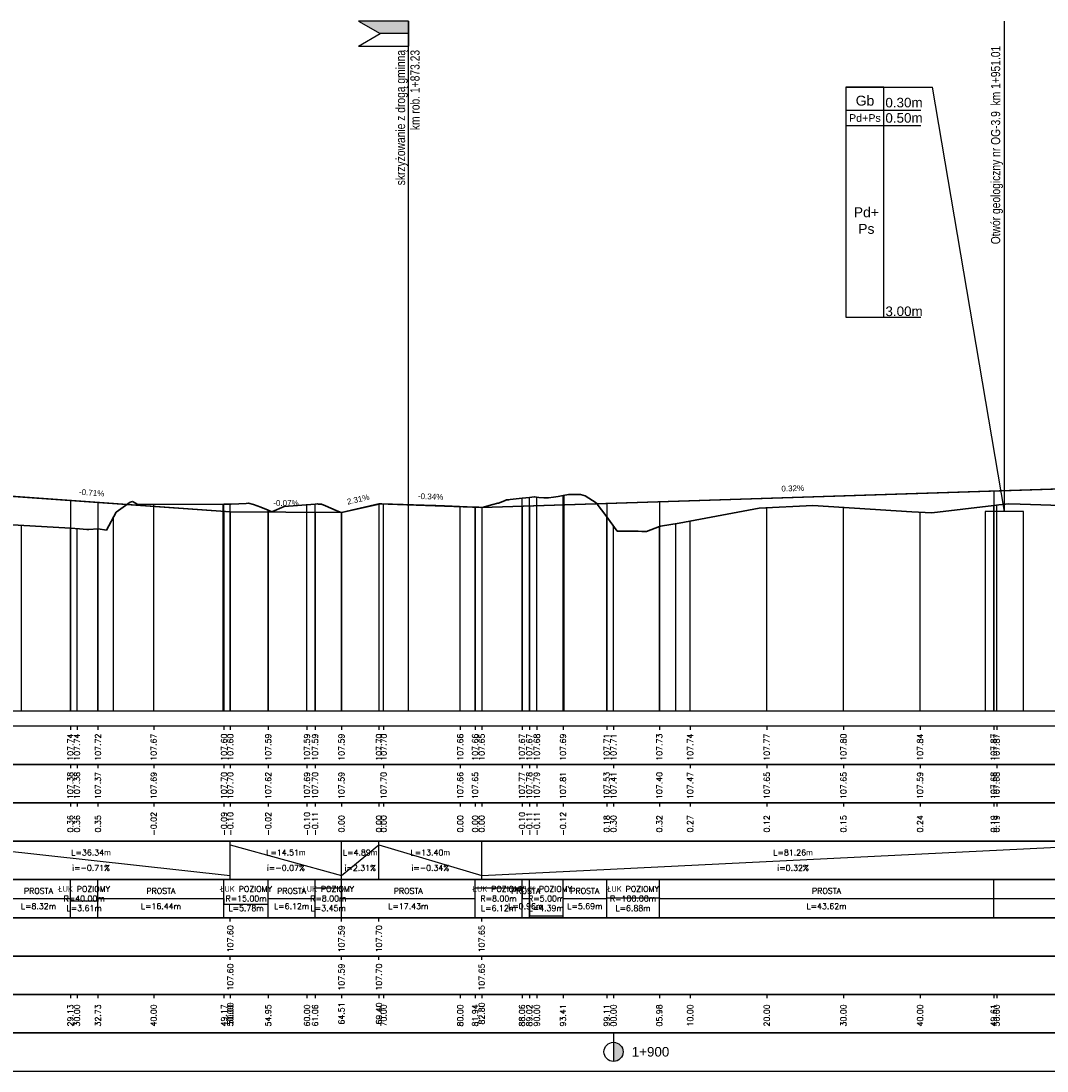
# Model space of a CAD drawing. Extents: x 7529714 to 7537797, y 5723889 to 5727796.
# Tile 15 of 28: x 7535118 to 7535252, y 5725349 to 5725486. Entities that reach past the tile are written whole.
import ezdxf
from ezdxf.enums import TextEntityAlignment as Align

# ---------------------------------------------------------------- set-up
doc = ezdxf.new("R2010")
doc.units = 0
for name, color, linetype in [('C-DROGI-PROFILE', 7, 'Continuous'), ('C-DROGI-PROFILE-ETYKIETY', 7, 'Continuous'), ('D-geologia', 150, 'Continuous'), ('Niw-opis', 2, 'Continuous'), ('Niw-opisy-skrzyzowania', 10, 'Continuous')]:
    doc.layers.add(name, color=color, linetype=linetype)
doc.styles.add('ARIAL', font='arial.ttf', dxfattribs={"height": 1})
doc.styles.get("Standard").update_dxf_attribs({"font": 'arial.ttf'})

# ---------------------------------------------------------------- blocks, each defined once
blk = doc.blocks.new('flaga_lewa')
at = {"linetype": 'ByBlock', "lineweight": -2}
blk.add_hatch(color=0, dxfattribs=at).paths.add_polyline_path([(0, 0.5), (0, 1), (2, 1), (1.134, 0.5)])
at = {"color": 0, "linetype": 'ByBlock', "lineweight": -2}
for p, q in [((0, 1), (0, 0)), ((0, 1), (2, 1)), ((2, 1), (1.13, 0.498)), ((0, 0.5), (1.134, 0.5)), ((2, 0), (1.13, 0.502)), ((2, 0), (0, 0))]:
    blk.add_line(p, q, dxfattribs=at)
blk = doc.blocks.new('kilometraz')
at = {"linetype": 'ByBlock', "lineweight": -2}
blk.add_hatch(color=0, dxfattribs=at).paths.add_polyline_path([(0, -0.5, 0.414214), (0.5, 0, 0.414214), (0, 0.5)])
at = {"color": 0, "linetype": 'ByBlock', "lineweight": -2}
blk.add_line((0, 0.5), (0, -0.5), dxfattribs=at)
blk.add_circle((0, 0), 0.5, dxfattribs=at)

msp = doc.modelspace()

# ---------------------------------------------------------------- linework, layer by layer
at = {"layer": 'C-DROGI-PROFILE', "color": 12, "linetype": 'Continuous', "lineweight": 30, "true_color": 0xdb0000}
for p, q in [((7535178.541, 5725422.403), (7535259.797, 5725424.989)), ((7535109.398, 5725424.401), (7535145.741, 5725421.833)), ((7535145.741, 5725421.833), (7535160.249, 5725421.728)), ((7535160.249, 5725421.728), (7535165.138, 5725422.855)), ((7535165.138, 5725422.855), (7535178.541, 5725422.403))]:
    msp.add_line(p, q, dxfattribs=at)
at = {"layer": 'C-DROGI-PROFILE', "color": 98, "linetype": 'Continuous', "lineweight": 30, "true_color": 0x006100}
for p, q in [((7535132.677, 5725423.075), (7535132.967, 5725423.18)), ((7535132.967, 5725423.18), (7535133.681, 5725422.764)), ((7535180.743, 5725422.978), (7535181.508, 5725423.27)), ((7535181.508, 5725423.27), (7535181.793, 5725423.374)), ((7535181.793, 5725423.374), (7535182.064, 5725423.388)), ((7535182.064, 5725423.388), (7535182.273, 5725423.419)), ((7535182.273, 5725423.419), (7535183.037, 5725423.519)), ((7535183.037, 5725423.519), (7535183.802, 5725423.602)), ((7535183.802, 5725423.602), (7535184.763, 5725423.697)), ((7535184.763, 5725423.697), (7535185.39, 5725423.767)), ((7535185.39, 5725423.767), (7535185.429, 5725423.773)), ((7535185.429, 5725423.773), (7535186.018, 5725423.7)), ((7535186.018, 5725423.7), (7535186.645, 5725423.664)), ((7535186.645, 5725423.664), (7535187.272, 5725423.67)), ((7535187.272, 5725423.67), (7535187.9, 5725423.719)), ((7535187.9, 5725423.719), (7535188.527, 5725423.81)), ((7535188.527, 5725423.81), (7535189.154, 5725423.941)), ((7535189.154, 5725423.941), (7535189.849, 5725424.107)), ((7535189.849, 5725424.107), (7535191.434, 5725424.104)), ((7535191.434, 5725424.104), (7535192.026, 5725423.931)), ((7535192.026, 5725423.931), (7535193.458, 5725422.987)), ((7535130.829, 5725421.776), (7535132.677, 5725423.075)), ((7535133.681, 5725422.764), (7535144.911, 5725422.822)), ((7535144.911, 5725422.822), (7535145.874, 5725422.837)), ((7535145.874, 5725422.837), (7535146.836, 5725422.871)), ((7535146.836, 5725422.871), (7535147.799, 5725422.924)), ((7535147.799, 5725422.924), (7535148.099, 5725422.946)), ((7535148.099, 5725422.946), (7535148.761, 5725422.768)), ((7535148.761, 5725422.768), (7535149.724, 5725422.434)), ((7535149.724, 5725422.434), (7535150.686, 5725422.029)), ((7535150.686, 5725422.029), (7535151.152, 5725421.815)), ((7535151.152, 5725421.815), (7535152.754, 5725422.534)), ((7535152.754, 5725422.534), (7535156.803, 5725422.837)), ((7535156.803, 5725422.837), (7535157.131, 5725422.867)), ((7535157.131, 5725422.867), (7535157.237, 5725422.838)), ((7535157.237, 5725422.838), (7535157.492, 5725422.825)), ((7535157.492, 5725422.825), (7535157.636, 5725422.823)), ((7535157.636, 5725422.823), (7535158.182, 5725422.593)), ((7535158.182, 5725422.593), (7535158.871, 5725422.298)), ((7535158.871, 5725422.298), (7535159.56, 5725422.001)), ((7535159.56, 5725422.001), (7535160.213, 5725421.72)), ((7535160.249, 5725421.728), (7535164.753, 5725422.758)), ((7535164.753, 5725422.758), (7535165.112, 5725422.824)), ((7535165.112, 5725422.824), (7535165.138, 5725422.855)), ((7535165.138, 5725422.855), (7535165.505, 5725422.85)), ((7535165.505, 5725422.85), (7535172.413, 5725422.667)), ((7535172.413, 5725422.667), (7535172.558, 5725422.647)), ((7535172.558, 5725422.647), (7535173.697, 5725422.604)), ((7535173.697, 5725422.604), (7535177.631, 5725422.418)), ((7535177.631, 5725422.418), (7535177.684, 5725422.417)), ((7535177.684, 5725422.417), (7535178.177, 5725422.415)), ((7535178.177, 5725422.415), (7535178.449, 5725422.374)), ((7535178.449, 5725422.374), (7535178.489, 5725422.368)), ((7535178.489, 5725422.368), (7535179.213, 5725422.575)), ((7535179.213, 5725422.575), (7535179.978, 5725422.777)), ((7535179.978, 5725422.777), (7535180.636, 5725422.936)), ((7535180.636, 5725422.936), (7535180.743, 5725422.978)), ((7535193.458, 5725422.987), (7535194.849, 5725421.17)), ((7535204.299, 5725420.343), (7535214.765, 5725422.306)), ((7535214.765, 5725422.306), (7535221.742, 5725422.668)), ((7535221.742, 5725422.668), (7535234.676, 5725421.844)), ((7535234.676, 5725421.844), (7535237.274, 5725421.689)), ((7535237.274, 5725421.689), (7535245.349, 5725422.641)), ((7535245.349, 5725422.641), (7535245.999, 5725422.718)), ((7535245.999, 5725422.718), (7535247.332, 5725422.881)), ((7535247.332, 5725422.881), (7535248.798, 5725422.816)), ((7535248.798, 5725422.816), (7535260.271, 5725422.476)), ((7535129.607, 5725419.447), (7535130.829, 5725421.776)), ((7535160.213, 5725421.72), (7535160.249, 5725421.728)), ((7535194.849, 5725421.17), (7535195.315, 5725420.581)), ((7535195.315, 5725420.581), (7535196.231, 5725419.298)), ((7535116.548, 5725420.194), (7535124.87, 5725419.679)), ((7535124.87, 5725419.679), (7535126.071, 5725419.599)), ((7535126.071, 5725419.599), (7535127.037, 5725419.526)), ((7535127.037, 5725419.526), (7535127.273, 5725419.538)), ((7535127.273, 5725419.538), (7535128.475, 5725419.593)), ((7535128.475, 5725419.593), (7535128.5, 5725419.594)), ((7535128.5, 5725419.594), (7535129.607, 5725419.447)), ((7535196.231, 5725419.298), (7535197.141, 5725419.296)), ((7535197.141, 5725419.296), (7535198.962, 5725419.301)), ((7535198.962, 5725419.301), (7535199.433, 5725419.277)), ((7535199.433, 5725419.277), (7535200.047, 5725419.249)), ((7535200.047, 5725419.249), (7535201.725, 5725419.911)), ((7535201.725, 5725419.911), (7535201.857, 5725419.964)), ((7535201.857, 5725419.964), (7535204.299, 5725420.343))]:
    msp.add_line(p, q, dxfattribs=at)
at = {"layer": 'C-DROGI-PROFILE', "color": 1, "linetype": 'Continuous', "lineweight": -3}
for p, q in [((7535183.802, 5725395.868), (7535183.802, 5725423.602)), ((7535184.763, 5725395.868), (7535184.763, 5725423.697)), ((7535185.741, 5725395.868), (7535185.741, 5725423.734)), ((7535189.154, 5725395.868), (7535189.154, 5725423.941)), ((7535189.288, 5725395.868), (7535189.288, 5725423.972)), ((7535135.741, 5725395.868), (7535135.741, 5725422.774)), ((7535144.809, 5725395.868), (7535144.809, 5725422.822)), ((7535144.911, 5725395.868), (7535144.911, 5725422.822)), ((7535145.741, 5725395.868), (7535145.741, 5725422.835)), ((7535150.686, 5725395.868), (7535150.686, 5725422.029)), ((7535155.741, 5725395.868), (7535155.741, 5725422.758)), ((7535156.803, 5725395.868), (7535156.803, 5725422.837)), ((7535165.741, 5725395.868), (7535165.741, 5725422.844)), ((7535175.741, 5725395.868), (7535175.741, 5725422.507)), ((7535177.684, 5725395.868), (7535177.684, 5725422.417)), ((7535215.741, 5725395.868), (7535215.741, 5725422.357)), ((7535225.741, 5725395.868), (7535225.741, 5725422.414)), ((7535245.349, 5725395.868), (7535245.349, 5725422.641)), ((7535245.741, 5725395.868), (7535245.741, 5725422.688)), ((7535130.502, 5725395.868), (7535130.502, 5725421.153)), ((7535160.249, 5725395.868), (7535160.249, 5725421.728)), ((7535194.849, 5725395.868), (7535194.849, 5725421.17)), ((7535205.741, 5725395.868), (7535205.741, 5725420.614)), ((7535235.741, 5725395.868), (7535235.741, 5725421.781)), ((7535118.476, 5725395.868), (7535118.476, 5725420.074)), ((7535124.87, 5725395.868), (7535124.87, 5725419.679)), ((7535125.741, 5725395.868), (7535125.741, 5725419.621)), ((7535128.475, 5725395.868), (7535128.475, 5725419.593)), ((7535195.741, 5725395.868), (7535195.741, 5725419.985)), ((7535201.725, 5725395.868), (7535201.725, 5725419.911)), ((7535203.883, 5725395.868), (7535203.883, 5725420.279)), ((7533295.241, 5725395.868), (7537726.805, 5725395.868)), ((7535124.87, 5725393.868), (7535124.87, 5725393.368)), ((7535125.741, 5725393.868), (7535125.741, 5725393.368)), ((7535128.475, 5725393.868), (7535128.475, 5725393.368)), ((7535135.741, 5725393.868), (7535135.741, 5725393.368)), ((7535144.911, 5725393.868), (7535144.911, 5725393.368)), ((7535145.741, 5725393.868), (7535145.741, 5725393.368)), ((7535150.686, 5725393.868), (7535150.686, 5725393.368)), ((7535155.741, 5725393.868), (7535155.741, 5725393.368)), ((7535156.803, 5725393.868), (7535156.803, 5725393.368)), ((7535160.249, 5725393.868), (7535160.249, 5725393.368)), ((7535165.138, 5725393.868), (7535165.138, 5725393.368)), ((7535165.741, 5725393.868), (7535165.741, 5725393.368)), ((7535175.741, 5725393.868), (7535175.741, 5725393.368)), ((7535177.684, 5725393.868), (7535177.684, 5725393.368)), ((7535178.541, 5725393.868), (7535178.541, 5725393.368)), ((7535183.802, 5725393.868), (7535183.802, 5725393.368)), ((7535184.763, 5725393.868), (7535184.763, 5725393.368)), ((7535185.741, 5725393.868), (7535185.741, 5725393.368)), ((7535189.154, 5725393.868), (7535189.154, 5725393.368)), ((7535194.849, 5725393.868), (7535194.849, 5725393.368)), ((7535195.741, 5725393.868), (7535195.741, 5725393.368)), ((7535201.725, 5725393.868), (7535201.725, 5725393.368)), ((7535205.741, 5725393.868), (7535205.741, 5725393.368)), ((7535215.741, 5725393.868), (7535215.741, 5725393.368)), ((7535225.741, 5725393.868), (7535225.741, 5725393.368)), ((7535235.741, 5725393.868), (7535235.741, 5725393.368)), ((7535245.349, 5725393.868), (7535245.349, 5725393.368)), ((7535245.741, 5725393.868), (7535245.741, 5725393.368)), ((7535124.87, 5725388.868), (7535124.87, 5725388.368)), ((7535125.741, 5725388.868), (7535125.741, 5725388.368)), ((7535128.475, 5725388.868), (7535128.475, 5725388.368)), ((7535135.741, 5725388.868), (7535135.741, 5725388.368)), ((7535144.911, 5725388.868), (7535144.911, 5725388.368)), ((7535145.741, 5725388.868), (7535145.741, 5725388.368)), ((7535150.686, 5725388.868), (7535150.686, 5725388.368)), ((7535155.741, 5725388.868), (7535155.741, 5725388.368)), ((7535156.803, 5725388.868), (7535156.803, 5725388.368)), ((7535165.741, 5725388.868), (7535165.741, 5725388.368)), ((7535175.741, 5725388.868), (7535175.741, 5725388.368)), ((7535183.802, 5725388.868), (7535183.802, 5725388.368)), ((7535184.763, 5725388.868), (7535184.763, 5725388.368)), ((7535185.741, 5725388.868), (7535185.741, 5725388.368)), ((7535195.741, 5725388.868), (7535195.741, 5725388.368)), ((7535205.741, 5725388.868), (7535205.741, 5725388.368)), ((7535215.741, 5725388.868), (7535215.741, 5725388.368)), ((7535225.741, 5725388.868), (7535225.741, 5725388.368)), ((7535235.741, 5725388.868), (7535235.741, 5725388.368)), ((7535245.741, 5725388.868), (7535245.741, 5725388.368)), ((7535124.87, 5725383.868), (7535124.87, 5725383.368)), ((7535125.741, 5725383.868), (7535125.741, 5725383.368)), ((7535128.475, 5725383.868), (7535128.475, 5725383.368)), ((7535135.741, 5725383.868), (7535135.741, 5725383.368)), ((7535144.911, 5725383.868), (7535144.911, 5725383.368)), ((7535145.741, 5725383.868), (7535145.741, 5725383.368)), ((7535150.686, 5725383.868), (7535150.686, 5725383.368)), ((7535155.741, 5725383.868), (7535155.741, 5725383.368)), ((7535156.803, 5725383.868), (7535156.803, 5725383.368)), ((7535160.249, 5725383.868), (7535160.249, 5725383.368)), ((7535165.138, 5725383.868), (7535165.138, 5725383.368)), ((7535165.741, 5725383.868), (7535165.741, 5725383.368)), ((7535175.741, 5725383.868), (7535175.741, 5725383.368)), ((7535177.684, 5725383.868), (7535177.684, 5725383.368)), ((7535178.541, 5725383.868), (7535178.541, 5725383.368)), ((7535183.802, 5725383.868), (7535183.802, 5725383.368)), ((7535184.763, 5725383.868), (7535184.763, 5725383.368)), ((7535185.741, 5725383.868), (7535185.741, 5725383.368)), ((7535189.154, 5725383.868), (7535189.154, 5725383.368)), ((7535194.849, 5725383.868), (7535194.849, 5725383.368)), ((7535195.741, 5725383.868), (7535195.741, 5725383.368)), ((7535201.725, 5725383.868), (7535201.725, 5725383.368)), ((7535205.741, 5725383.868), (7535205.741, 5725383.368)), ((7535215.741, 5725383.868), (7535215.741, 5725383.368)), ((7535225.741, 5725383.868), (7535225.741, 5725383.368)), ((7535235.741, 5725383.868), (7535235.741, 5725383.368)), ((7535245.349, 5725383.868), (7535245.349, 5725383.368)), ((7535245.741, 5725383.868), (7535245.741, 5725383.368)), ((7535145.741, 5725373.868), (7535145.741, 5725378.868)), ((7535160.249, 5725368.868), (7535160.249, 5725378.868)), ((7535165.138, 5725373.868), (7535165.138, 5725378.868)), ((7535178.541, 5725373.868), (7535178.541, 5725378.868)), ((7535124.87, 5725368.868), (7535124.87, 5725373.868)), ((7535128.475, 5725368.868), (7535128.475, 5725373.868)), ((7535144.911, 5725368.868), (7535144.911, 5725373.868)), ((7535150.686, 5725368.868), (7535150.686, 5725373.868)), ((7535156.803, 5725368.868), (7535156.803, 5725373.868)), ((7535177.684, 5725368.868), (7535177.684, 5725373.868)), ((7535183.802, 5725368.868), (7535183.802, 5725373.868)), ((7535184.763, 5725368.868), (7535184.763, 5725373.868)), ((7535189.154, 5725368.868), (7535189.154, 5725373.868)), ((7535194.849, 5725368.868), (7535194.849, 5725373.868)), ((7535201.725, 5725368.868), (7535201.725, 5725373.868)), ((7535245.349, 5725368.868), (7535245.349, 5725373.868)), ((7535145.741, 5725368.368), (7535145.741, 5725368.868)), ((7535160.249, 5725368.368), (7535160.249, 5725368.868)), ((7535165.138, 5725368.368), (7535165.138, 5725368.868)), ((7535178.541, 5725368.368), (7535178.541, 5725368.868)), ((7535145.741, 5725363.368), (7535145.741, 5725363.868)), ((7535160.249, 5725363.368), (7535160.249, 5725363.868)), ((7535165.138, 5725363.368), (7535165.138, 5725363.868)), ((7535178.541, 5725363.368), (7535178.541, 5725363.868)), ((7535124.87, 5725358.868), (7535124.87, 5725358.368)), ((7535125.741, 5725358.868), (7535125.741, 5725358.368)), ((7535128.475, 5725358.868), (7535128.475, 5725358.368)), ((7535135.741, 5725358.868), (7535135.741, 5725358.368)), ((7535144.911, 5725358.868), (7535144.911, 5725358.368)), ((7535145.741, 5725358.868), (7535145.741, 5725358.368)), ((7535150.686, 5725358.868), (7535150.686, 5725358.368)), ((7535155.741, 5725358.868), (7535155.741, 5725358.368)), ((7535156.803, 5725358.868), (7535156.803, 5725358.368)), ((7535160.249, 5725358.868), (7535160.249, 5725358.368)), ((7535165.138, 5725358.868), (7535165.138, 5725358.368)), ((7535165.741, 5725358.868), (7535165.741, 5725358.368)), ((7535175.741, 5725358.868), (7535175.741, 5725358.368)), ((7535177.684, 5725358.868), (7535177.684, 5725358.368)), ((7535178.541, 5725358.868), (7535178.541, 5725358.368)), ((7535183.802, 5725358.868), (7535183.802, 5725358.368)), ((7535184.763, 5725358.868), (7535184.763, 5725358.368)), ((7535185.741, 5725358.868), (7535185.741, 5725358.368)), ((7535189.154, 5725358.868), (7535189.154, 5725358.368)), ((7535194.849, 5725358.868), (7535194.849, 5725358.368)), ((7535195.741, 5725358.868), (7535195.741, 5725358.368)), ((7535201.725, 5725358.868), (7535201.725, 5725358.368)), ((7535205.741, 5725358.868), (7535205.741, 5725358.368)), ((7535215.741, 5725358.868), (7535215.741, 5725358.368)), ((7535225.741, 5725358.868), (7535225.741, 5725358.368)), ((7535235.741, 5725358.868), (7535235.741, 5725358.368)), ((7535245.349, 5725358.868), (7535245.349, 5725358.368)), ((7535245.741, 5725358.868), (7535245.741, 5725358.368)), ((7535195.741, 5725353.868), (7535195.741, 5725352.368))]:
    msp.add_line(p, q, dxfattribs=at)
at = {"layer": 'C-DROGI-PROFILE', "color": 2, "linetype": 'Continuous', "lineweight": -3}
for p, q in [((7535109.398, 5725378.368), (7535145.741, 5725374.368)), ((7535145.741, 5725378.368), (7535160.249, 5725374.368)), ((7535160.249, 5725374.368), (7535165.138, 5725378.368)), ((7535165.138, 5725378.368), (7535178.541, 5725374.368)), ((7535178.541, 5725374.368), (7535259.797, 5725378.368)), ((7535156.803, 5725371.368), (7535156.803, 5725372.775)), ((7535156.803, 5725372.775), (7535160.249, 5725372.775)), ((7535160.249, 5725372.775), (7535160.249, 5725371.368)), ((7535177.684, 5725371.368), (7535177.684, 5725372.775)), ((7535177.684, 5725372.775), (7535183.802, 5725372.775)), ((7535183.802, 5725372.775), (7535183.802, 5725371.368)), ((7535116.548, 5725371.368), (7535124.87, 5725371.368)), ((7535124.87, 5725371.368), (7535124.87, 5725371.087)), ((7535128.475, 5725371.087), (7535128.475, 5725371.368)), ((7535128.475, 5725371.368), (7535144.911, 5725371.368)), ((7535144.911, 5725371.368), (7535144.911, 5725370.618)), ((7535150.686, 5725370.618), (7535150.686, 5725371.368)), ((7535150.686, 5725371.368), (7535156.803, 5725371.368)), ((7535160.249, 5725371.368), (7535177.684, 5725371.368)), ((7535183.802, 5725371.368), (7535184.763, 5725371.368)), ((7535184.763, 5725371.368), (7535184.763, 5725369.118)), ((7535189.154, 5725369.118), (7535189.154, 5725371.368)), ((7535189.154, 5725371.368), (7535194.849, 5725371.368)), ((7535194.849, 5725371.368), (7535194.849, 5725371.481)), ((7535194.849, 5725371.481), (7535201.725, 5725371.481)), ((7535201.725, 5725371.481), (7535201.725, 5725371.368)), ((7535201.725, 5725371.368), (7535295.993, 5725371.368)), ((7535124.87, 5725371.087), (7535128.475, 5725371.087)), ((7535144.911, 5725370.618), (7535150.686, 5725370.618)), ((7535184.763, 5725369.118), (7535189.154, 5725369.118))]:
    msp.add_line(p, q, dxfattribs=at)
at = {"layer": 'C-DROGI-PROFILE', "color": 12, "linetype": 'Continuous', "lineweight": 30, "true_color": 0xdb0000}
msp.add_lwpolyline([(7534769.387, 5725423.051), (7535060.874, 5725422.064), (7535083.66, 5725421.269), (7535085.741, 5725421.304), (7535087.822, 5725421.556), (7535102.083, 5725424.026), (7535105.741, 5725424.437), (7535109.398, 5725424.401), (7535145.741, 5725421.833), (7535160.249, 5725421.728), (7535165.138, 5725422.855), (7535178.541, 5725422.403), (7535259.797, 5725424.989), (7535264.099, 5725424.818), (7535314.12, 5725419.237), (7535316.293, 5725419.073), (7535318.467, 5725419.067), (7535465.143, 5725423.958), (7535467.737, 5725423.932), (7535470.331, 5725423.683), (7535504.572, 5725418.903), (7535508.424, 5725418.613), (7535512.277, 5725418.817), (7535582.173, 5725427.011)], dxfattribs=at)
at = {"layer": 'C-DROGI-PROFILE', "color": 1, "linetype": 'Continuous', "lineweight": -3}
for points in [[(7533295.741, 5725388.868), (7537726.805, 5725388.868), (7537726.805, 5725393.868), (7533295.741, 5725393.868)], [(7533295.741, 5725383.868), (7537726.805, 5725383.868), (7537726.805, 5725388.868), (7533295.741, 5725388.868)], [(7533295.741, 5725378.868), (7537726.805, 5725378.868), (7537726.805, 5725383.868), (7533295.741, 5725383.868)], [(7533295.741, 5725373.868), (7537726.805, 5725373.868), (7537726.805, 5725378.868), (7533295.741, 5725378.868)], [(7533295.741, 5725368.868), (7537726.805, 5725368.868), (7537726.805, 5725373.868), (7533295.741, 5725373.868)], [(7533295.741, 5725363.868), (7537726.805, 5725363.868), (7537726.805, 5725368.868), (7533295.741, 5725368.868)], [(7533295.741, 5725358.868), (7537726.805, 5725358.868), (7537726.805, 5725363.868), (7533295.741, 5725363.868)], [(7533295.741, 5725353.868), (7537726.805, 5725353.868), (7537726.805, 5725358.868), (7533295.741, 5725358.868)], [(7533295.741, 5725348.868), (7537726.805, 5725348.868), (7537726.805, 5725353.868), (7533295.741, 5725353.868)]]:
    msp.add_3dface(points, dxfattribs=at)
at = {"layer": 'C-DROGI-PROFILE-ETYKIETY', "color": 2, "linetype": 'Continuous', "lineweight": -3}
for p, q in [((7535124.87, 5725423.308), (7535124.87, 5725395.868)), ((7535245.349, 5725424.529), (7535245.349, 5725395.868)), ((7535128.475, 5725423.053), (7535128.475, 5725395.868)), ((7535144.911, 5725421.892), (7535144.911, 5725395.868)), ((7535145.741, 5725421.833), (7535145.741, 5725395.868)), ((7535165.138, 5725422.855), (7535165.138, 5725395.868)), ((7535177.684, 5725422.431), (7535177.684, 5725395.868)), ((7535178.541, 5725422.403), (7535178.541, 5725395.868)), ((7535183.802, 5725422.57), (7535183.802, 5725395.868)), ((7535184.763, 5725422.601), (7535184.763, 5725395.868)), ((7535189.154, 5725422.74), (7535189.154, 5725395.868)), ((7535194.849, 5725422.922), (7535194.849, 5725395.868)), ((7535201.725, 5725423.141), (7535201.725, 5725395.868)), ((7535150.686, 5725421.797), (7535150.686, 5725395.868)), ((7535156.803, 5725421.753), (7535156.803, 5725395.868)), ((7535160.249, 5725421.728), (7535160.249, 5725395.868)), ((7535160.249, 5725421.728), (7535160.249, 5725395.868))]:
    msp.add_line(p, q, dxfattribs=at)
at = {"layer": 'D-geologia', "linetype": 'Continuous'}
msp.add_lwpolyline([(7535246.753, 5725421.868), (7535246.753, 5725485.868)], dxfattribs=at)
at = {"layer": 'D-geologia'}
for points in [[(7535226.034, 5725477.232), (7535237.38, 5725477.232)], [(7535226.034, 5725447.232), (7535231.034, 5725447.232), (7535231.034, 5725447.232), (7535231.034, 5725477.232), (7535226.034, 5725477.232), (7535226.034, 5725447.232)], [(7535226.034, 5725477.232), (7535235.837, 5725477.232)], [(7535246.753, 5725421.868), (7535237.38, 5725477.232)], [(7535226.034, 5725474.232), (7535235.837, 5725474.232)], [(7535226.034, 5725472.232), (7535235.837, 5725472.232)], [(7535226.034, 5725447.232), (7535235.837, 5725447.232)], [(7535244.253, 5725395.868), (7535249.253, 5725395.868), (7535249.253, 5725395.868), (7535249.253, 5725421.868), (7535244.253, 5725421.868), (7535244.253, 5725395.868)]]:
    msp.add_lwpolyline(points, dxfattribs=at)
at = {"layer": 'Niw-opis', "color": 2}
msp.add_lwpolyline([(7533295.741, 5725395.868), (7537726.805, 5725395.868)], dxfattribs=at)
at = {"layer": 'Niw-opis'}
msp.add_lwpolyline([(7533295.741, 5725395.868), (7537726.805, 5725395.868)], dxfattribs=at)
at = {"layer": 'Niw-opisy-skrzyzowania', "linetype": 'Continuous', "lineweight": -3}
msp.add_line((7535168.971, 5725395.868), (7535168.971, 5725485.868), dxfattribs=at)

# ---------------------------------------------------------------- block references
at = {"layer": 'C-DROGI-PROFILE-ETYKIETY', "linetype": 'Continuous', "lineweight": -3, "xscale": 2.499999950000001, "yscale": 2.499999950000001, "zscale": 2.499999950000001, "rotation": 8.53773646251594e-07}
msp.add_blockref('kilometraz', (7535195.741, 5725351.368), dxfattribs=at)
at = {"layer": 'Niw-opisy-skrzyzowania', "linetype": 'Continuous', "lineweight": -3, "xscale": -3.25, "yscale": 3.25, "zscale": 3.25}
msp.add_blockref('flaga_lewa', (7535168.971, 5725482.605), dxfattribs=at)

# ---------------------------------------------------------------- texts
at = {"layer": 'C-DROGI-PROFILE-ETYKIETY', "color": 2, "linetype": 'Continuous', "lineweight": -3, "char_height": 0.75, "attachment_point": 8}
for s, insert, rotation in [('-0.71%', (7535127.627, 5725423.928), 355.95825), ('0.32%', (7535219.143, 5725424.508), 1.82321), ('-0.07%', (7535153.001, 5725422.593), 359.5822), ('2.31%', (7535162.511, 5725423.083), 12.98404), ('-0.34%', (7535171.867, 5725423.441), 358.06696)]:
    msp.add_mtext(s, dxfattribs=dict(at, insert=insert, rotation=rotation))
at = {"layer": 'C-DROGI-PROFILE-ETYKIETY', "color": 7, "linetype": 'Continuous', "lineweight": -3, "char_height": 0.75, "attachment_point": 5, "rotation": 90}
for s, insert in [('{\\Fsimplex.shx|c238;107.74}', (7535124.87, 5725391.118)), ('{\\Fsimplex.shx|c238;107.74}', (7535125.741, 5725391.118)), ('{\\Fsimplex.shx|c238;107.72}', (7535128.475, 5725391.118)), ('{\\Fsimplex.shx|c238;107.67}', (7535135.741, 5725391.118)), ('{\\Fsimplex.shx|c238;107.60}', (7535144.911, 5725391.118)), ('{\\Fsimplex.shx|c238;107.60}', (7535145.741, 5725391.118)), ('{\\Fsimplex.shx|c238;107.60}', (7535145.741, 5725391.118)), ('{\\Fsimplex.shx|c238;107.60}', (7535145.741, 5725391.118)), ('{\\Fsimplex.shx|c238;107.59}', (7535150.686, 5725391.118)), ('{\\Fsimplex.shx|c238;107.59}', (7535155.741, 5725391.118)), ('{\\Fsimplex.shx|c238;107.59}', (7535156.803, 5725391.118)), ('{\\Fsimplex.shx|c238;107.59}', (7535160.249, 5725391.118)), ('{\\Fsimplex.shx|c238;107.59}', (7535160.249, 5725391.118)), ('{\\Fsimplex.shx|c238;107.70}', (7535165.138, 5725391.118)), ('{\\Fsimplex.shx|c238;107.70}', (7535165.138, 5725391.118)), ('{\\Fsimplex.shx|c238;107.70}', (7535165.741, 5725391.118)), ('{\\Fsimplex.shx|c238;107.66}', (7535175.741, 5725391.118)), ('{\\Fsimplex.shx|c238;107.66}', (7535177.684, 5725391.118)), ('{\\Fsimplex.shx|c238;107.65}', (7535178.541, 5725391.118)), ('{\\Fsimplex.shx|c238;107.65}', (7535178.541, 5725391.118)), ('{\\Fsimplex.shx|c238;107.67}', (7535183.802, 5725391.118)), ('{\\Fsimplex.shx|c238;107.67}', (7535184.763, 5725391.118)), ('{\\Fsimplex.shx|c238;107.68}', (7535185.741, 5725391.118)), ('{\\Fsimplex.shx|c238;107.69}', (7535189.154, 5725391.118)), ('{\\Fsimplex.shx|c238;107.71}', (7535194.849, 5725391.118)), ('{\\Fsimplex.shx|c238;107.71}', (7535195.741, 5725391.118)), ('{\\Fsimplex.shx|c238;107.73}', (7535201.725, 5725391.118)), ('{\\Fsimplex.shx|c238;107.74}', (7535205.741, 5725391.118)), ('{\\Fsimplex.shx|c238;107.77}', (7535215.741, 5725391.118)), ('{\\Fsimplex.shx|c238;107.80}', (7535225.741, 5725391.118)), ('{\\Fsimplex.shx|c238;107.84}', (7535235.741, 5725391.118)), ('{\\Fsimplex.shx|c238;107.87}', (7535245.349, 5725391.118)), ('{\\Fsimplex.shx|c238;107.87}', (7535245.741, 5725391.118)), ('{\\Fsimplex.shx|c238;107.38}', (7535124.87, 5725386.118)), ('{\\Fsimplex.shx|c238;107.38}', (7535125.741, 5725386.118)), ('{\\Fsimplex.shx|c238;107.37}', (7535128.475, 5725386.118)), ('{\\Fsimplex.shx|c238;107.69}', (7535135.741, 5725386.118)), ('{\\Fsimplex.shx|c238;107.70}', (7535144.911, 5725386.118)), ('{\\Fsimplex.shx|c238;107.70}', (7535145.741, 5725386.118)), ('{\\Fsimplex.shx|c238;107.62}', (7535150.686, 5725386.118)), ('{\\Fsimplex.shx|c238;107.69}', (7535155.741, 5725386.118)), ('{\\Fsimplex.shx|c238;107.70}', (7535156.803, 5725386.118)), ('{\\Fsimplex.shx|c238;107.59}', (7535160.249, 5725386.118)), ('{\\Fsimplex.shx|c238;107.70}', (7535165.741, 5725386.118)), ('{\\Fsimplex.shx|c238;107.66}', (7535175.741, 5725386.118)), ('{\\Fsimplex.shx|c238;107.65}', (7535177.684, 5725386.118)), ('{\\Fsimplex.shx|c238;107.77}', (7535183.802, 5725386.118)), ('{\\Fsimplex.shx|c238;107.78}', (7535184.763, 5725386.118)), ('{\\Fsimplex.shx|c238;107.79}', (7535185.741, 5725386.118)), ('{\\Fsimplex.shx|c238;107.81}', (7535189.154, 5725386.118)), ('{\\Fsimplex.shx|c238;107.53}', (7535194.849, 5725386.118)), ('{\\Fsimplex.shx|c238;107.41}', (7535195.741, 5725386.118)), ('{\\Fsimplex.shx|c238;107.40}', (7535201.725, 5725386.118)), ('{\\Fsimplex.shx|c238;107.47}', (7535205.741, 5725386.118)), ('{\\Fsimplex.shx|c238;107.65}', (7535215.741, 5725386.118)), ('{\\Fsimplex.shx|c238;107.65}', (7535225.741, 5725386.118)), ('{\\Fsimplex.shx|c238;107.59}', (7535235.741, 5725386.118)), ('{\\Fsimplex.shx|c238;107.68}', (7535245.349, 5725386.118)), ('{\\Fsimplex.shx|c238;107.68}', (7535245.741, 5725386.118)), ('{\\Fsimplex.shx|c238;-0.02}', (7535135.741, 5725381.118)), ('{\\Fsimplex.shx|c238;-0.09}', (7535144.911, 5725381.118)), ('{\\Fsimplex.shx|c238;-0.10}', (7535145.741, 5725381.118)), ('{\\Fsimplex.shx|c238;-0.10}', (7535145.741, 5725381.118)), ('{\\Fsimplex.shx|c238;-0.10}', (7535145.741, 5725381.118)), ('{\\Fsimplex.shx|c238;-0.02}', (7535150.686, 5725381.118)), ('{\\Fsimplex.shx|c238;-0.10}', (7535155.741, 5725381.118)), ('{\\Fsimplex.shx|c238;-0.11}', (7535156.803, 5725381.118)), ('{\\Fsimplex.shx|c238;-0.10}', (7535183.802, 5725381.118)), ('{\\Fsimplex.shx|c238;-0.11}', (7535184.763, 5725381.118)), ('{\\Fsimplex.shx|c238;-0.11}', (7535185.741, 5725381.118)), ('{\\Fsimplex.shx|c238;-0.12}', (7535189.154, 5725381.118)), ('{\\Fsimplex.shx|c238;0.24}', (7535235.741, 5725381.118)), ('{\\Fsimplex.shx|c238;0.36}', (7535124.87, 5725381.118)), ('{\\Fsimplex.shx|c238;0.36}', (7535125.741, 5725381.118)), ('{\\Fsimplex.shx|c238;0.35}', (7535128.475, 5725381.118)), ('{\\Fsimplex.shx|c238;0.00}', (7535160.249, 5725381.118)), ('{\\Fsimplex.shx|c238;0.00}', (7535160.249, 5725381.118)), ('{\\Fsimplex.shx|c238;0.00}', (7535165.138, 5725381.118)), ('{\\Fsimplex.shx|c238;0.00}', (7535165.138, 5725381.118)), ('{\\Fsimplex.shx|c238;0.00}', (7535165.741, 5725381.118)), ('{\\Fsimplex.shx|c238;0.00}', (7535175.741, 5725381.118)), ('{\\Fsimplex.shx|c238;0.00}', (7535177.684, 5725381.118)), ('{\\Fsimplex.shx|c238;0.00}', (7535178.541, 5725381.118)), ('{\\Fsimplex.shx|c238;0.00}', (7535178.541, 5725381.118)), ('{\\Fsimplex.shx|c238;0.18}', (7535194.849, 5725381.118)), ('{\\Fsimplex.shx|c238;0.30}', (7535195.741, 5725381.118)), ('{\\Fsimplex.shx|c238;0.32}', (7535201.725, 5725381.118)), ('{\\Fsimplex.shx|c238;0.27}', (7535205.741, 5725381.118)), ('{\\Fsimplex.shx|c238;0.12}', (7535215.741, 5725381.118)), ('{\\Fsimplex.shx|c238;0.15}', (7535225.741, 5725381.118)), ('{\\Fsimplex.shx|c238;0.19}', (7535245.349, 5725381.118)), ('{\\Fsimplex.shx|c238;0.19}', (7535245.741, 5725381.118)), ('{\\Fsimplex.shx|c238;107.60}', (7535145.741, 5725366.118)), ('{\\Fsimplex.shx|c238;107.60}', (7535145.741, 5725366.118)), ('{\\Fsimplex.shx|c238;107.59}', (7535160.249, 5725366.118)), ('{\\Fsimplex.shx|c238;107.59}', (7535160.249, 5725366.118)), ('{\\Fsimplex.shx|c238;107.70}', (7535165.138, 5725366.118)), ('{\\Fsimplex.shx|c238;107.70}', (7535165.138, 5725366.118)), ('{\\Fsimplex.shx|c238;107.65}', (7535178.541, 5725366.118)), ('{\\Fsimplex.shx|c238;107.65}', (7535178.541, 5725366.118)), ('{\\Fsimplex.shx|c238;107.60}', (7535145.741, 5725361.118)), ('{\\Fsimplex.shx|c238;107.60}', (7535145.741, 5725361.118)), ('{\\Fsimplex.shx|c238;107.59}', (7535160.249, 5725361.118)), ('{\\Fsimplex.shx|c238;107.59}', (7535160.249, 5725361.118)), ('{\\Fsimplex.shx|c238;107.70}', (7535165.138, 5725361.118)), ('{\\Fsimplex.shx|c238;107.70}', (7535165.138, 5725361.118)), ('{\\Fsimplex.shx|c238;107.65}', (7535178.541, 5725361.118)), ('{\\Fsimplex.shx|c238;107.65}', (7535178.541, 5725361.118)), ('{\\Fsimplex.shx|c238;50.00}', (7535145.741, 5725356.368)), ('{\\Fsimplex.shx|c238;50.00}', (7535145.741, 5725356.368)), ('{\\Fsimplex.shx|c238;64.51}', (7535160.249, 5725356.368)), ('{\\Fsimplex.shx|c238;64.51}', (7535160.249, 5725356.368)), ('{\\Fsimplex.shx|c238;69.40}', (7535165.138, 5725356.368)), ('{\\Fsimplex.shx|c238;69.40}', (7535165.138, 5725356.368)), ('{\\Fsimplex.shx|c238;82.80}', (7535178.541, 5725356.368)), ('{\\Fsimplex.shx|c238;82.80}', (7535178.541, 5725356.368)), ('{\\Fsimplex.shx|c238;29.13}', (7535124.87, 5725356.118)), ('{\\Fsimplex.shx|c238;30.00}', (7535125.741, 5725356.118)), ('{\\Fsimplex.shx|c238;32.73}', (7535128.475, 5725356.118)), ('{\\Fsimplex.shx|c238;40.00}', (7535135.741, 5725356.118)), ('{\\Fsimplex.shx|c238;49.17}', (7535144.911, 5725356.118)), ('{\\Fsimplex.shx|c238;50.00}', (7535145.741, 5725356.118)), ('{\\Fsimplex.shx|c238;54.95}', (7535150.686, 5725356.118)), ('{\\Fsimplex.shx|c238;60.00}', (7535155.741, 5725356.118)), ('{\\Fsimplex.shx|c238;61.06}', (7535156.803, 5725356.118)), ('{\\Fsimplex.shx|c238;70.00}', (7535165.741, 5725356.118)), ('{\\Fsimplex.shx|c238;80.00}', (7535175.741, 5725356.118)), ('{\\Fsimplex.shx|c238;81.94}', (7535177.684, 5725356.118)), ('{\\Fsimplex.shx|c238;88.06}', (7535183.802, 5725356.118)), ('{\\Fsimplex.shx|c238;89.02}', (7535184.763, 5725356.118)), ('{\\Fsimplex.shx|c238;90.00}', (7535185.741, 5725356.118)), ('{\\Fsimplex.shx|c238;93.41}', (7535189.154, 5725356.118)), ('{\\Fsimplex.shx|c238;99.11}', (7535194.849, 5725356.118)), ('{\\Fsimplex.shx|c238;00.00}', (7535195.741, 5725356.118)), ('{\\Fsimplex.shx|c238;05.98}', (7535201.725, 5725356.118)), ('{\\Fsimplex.shx|c238;10.00}', (7535205.741, 5725356.118)), ('{\\Fsimplex.shx|c238;20.00}', (7535215.741, 5725356.118)), ('{\\Fsimplex.shx|c238;30.00}', (7535225.741, 5725356.118)), ('{\\Fsimplex.shx|c238;40.00}', (7535235.741, 5725356.118)), ('{\\Fsimplex.shx|c238;49.61}', (7535245.349, 5725356.118)), ('{\\Fsimplex.shx|c238;50.00}', (7535245.741, 5725356.118))]:
    msp.add_mtext(s, dxfattribs=dict(at, insert=insert))
at = {"layer": 'C-DROGI-PROFILE-ETYKIETY', "color": 7, "linetype": 'Continuous', "lineweight": -3}
for s, insert, char_height, attachment_point in [('{\\Fsimplex.shx|c238;L=36.34}m', (7535127.569, 5725377.368), 0.75, 5), ('{\\Fsimplex.shx|c238;L=14.51}m', (7535152.995, 5725377.368), 0.75, 5), ('{\\Fsimplex.shx|c238;L=4.89}m', (7535162.694, 5725377.368), 0.75, 5), ('{\\Fsimplex.shx|c238;L=13.40}m', (7535171.839, 5725377.368), 0.75, 5), ('{\\Fsimplex.shx|c238;L=81.26}m', (7535219.169, 5725377.368), 0.75, 5), ('{\\Fsimplex.shx|c238;i=-0.71%}', (7535127.569, 5725375.368), 0.75, 5), ('{\\Fsimplex.shx|c238;i=-0.07%}', (7535152.995, 5725375.368), 0.75, 5), ('{\\Fsimplex.shx|c238;i=2.31%}', (7535162.694, 5725375.368), 0.75, 5), ('{\\Fsimplex.shx|c238;i=-0.34%}', (7535171.839, 5725375.368), 0.75, 5), ('{\\Fsimplex.shx|c238;i=0.32%}', (7535219.169, 5725375.368), 0.75, 5), ('{\\Fsimplex.shx|c238;PROSTA}', (7535120.709, 5725372.368), 0.75, 5), ('{\\Fsimplex.shx|c238;ŁUK POZIOMY\\PR=40.00m\\PL=3.61m}', (7535126.672, 5725371.368), 0.75, 5), ('{\\Fsimplex.shx|c238;PROSTA}', (7535136.693, 5725372.368), 0.75, 5), ('{\\Fsimplex.shx|c238;ŁUK POZIOMY\\PR=15.00m\\PL=5.78m}', (7535147.799, 5725371.368), 0.75, 5), ('{\\Fsimplex.shx|c238;PROSTA}', (7535153.745, 5725372.368), 0.75, 5), ('{\\Fsimplex.shx|c238;ŁUK POZIOMY\\PR=8.00m\\PL=3.45m}', (7535158.526, 5725371.368), 0.75, 5), ('{\\Fsimplex.shx|c238;PROSTA}', (7535168.967, 5725372.368), 0.75, 5), ('{\\Fsimplex.shx|c238;ŁUK POZIOMY\\PR=8.00m\\PL=6.12m}', (7535180.743, 5725371.368), 0.75, 5), ('{\\Fsimplex.shx|c238;PROSTA}', (7535184.283, 5725372.368), 0.75, 5), ('{\\Fsimplex.shx|c238;ŁUK POZIOMY\\PR=5.00m\\PL=4.39m}', (7535186.959, 5725371.368), 0.75, 5), ('{\\Fsimplex.shx|c238;PROSTA}', (7535192.002, 5725372.368), 0.75, 5), ('{\\Fsimplex.shx|c238;ŁUK POZIOMY\\PR=100.00m\\PL=6.88m}', (7535198.287, 5725371.368), 0.75, 5), ('{\\Fsimplex.shx|c238;PROSTA}', (7535223.537, 5725372.368), 0.75, 5), ('{\\Fsimplex.shx|c238;L=8.32m}', (7535120.709, 5725370.368), 0.75, 5), ('{\\Fsimplex.shx|c238;L=16.44m}', (7535136.693, 5725370.368), 0.75, 5), ('{\\Fsimplex.shx|c238;L=6.12m}', (7535153.745, 5725370.368), 0.75, 5), ('{\\Fsimplex.shx|c238;L=17.43m}', (7535168.967, 5725370.368), 0.75, 5), ('{\\Fsimplex.shx|c238;L=0.96m}', (7535184.283, 5725370.368), 0.75, 5), ('{\\Fsimplex.shx|c238;L=5.69m}', (7535192.002, 5725370.368), 0.75, 5), ('{\\Fsimplex.shx|c238;L=43.62m}', (7535223.537, 5725370.368), 0.75, 5), ('1+900', (7535198.116, 5725351.368), 1.25, 4)]:
    msp.add_mtext(s, dxfattribs=dict(at, insert=insert, char_height=char_height, attachment_point=attachment_point))
at = {"layer": 'D-geologia', "linetype": 'Continuous', "width": 0.8}
msp.add_text('Otwór geologiczny nr OG-3.9  km 1+951.01', height=1.2, rotation=90, dxfattribs=at).set_placement((7535246.553, 5725456.735), align=Align.BOTTOM_LEFT)
at = {"layer": 'D-geologia'}
for s, p in [('0.30m', (7535231.22, 5725474.59)), ('0.50m', (7535231.22, 5725472.59)), ('3.00m', (7535231.229, 5725447.362))]:
    msp.add_text(s, height=1.25, rotation=0.23907, dxfattribs=at).set_placement(p)
at = {"layer": 'D-geologia', "color": 2, "lineweight": 13, "width": 15.82992, "attachment_point": 5, "style": 'ARIAL'}
for s, insert, char_height in [('{\\H1.083x;\\C256;Gb}', (7535228.555, 5725475.469), 1.2), ('{\\C256;Pd+Ps}', (7535228.546, 5725473.206), 1), ('{\\H1.083x;\\C256;Pd+\\PPs\\H1.0255x; }', (7535228.729, 5725459.825), 1.2)]:
    msp.add_mtext(s, dxfattribs=dict(at, insert=insert, char_height=char_height))
at = {"layer": 'Niw-opisy-skrzyzowania', "linetype": 'Continuous', "lineweight": -3, "width": 0.8}
for s, p in [('skrzyżowanie z drogą gminną', (7535168.549, 5725482.097)), ('km rob. 1+873.23', (7535170.438, 5725482.097))]:
    msp.add_text(s, height=1.2, rotation=90, dxfattribs=at).set_placement(p, align=Align.RIGHT)

doc.saveas('drawing.dxf')
